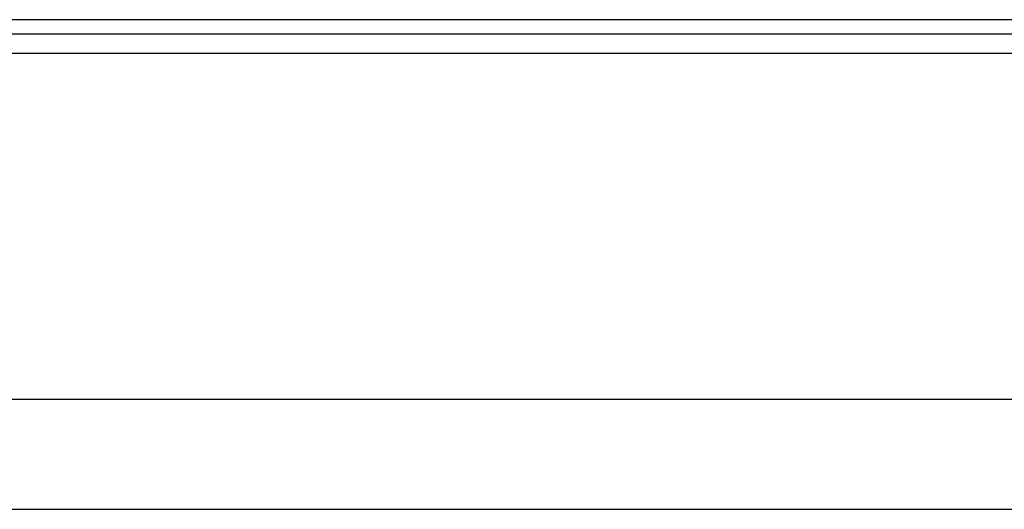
# Model space of a CAD drawing. Header units: millimetres. Extents: x 21 to 553, y -27 to 131.
# Tile 45 of 51: x 434 to 452, y -1 to 8. Entities that reach past the tile are written whole.
import ezdxf

# ---------------------------------------------------------------- set-up
doc = ezdxf.new("R2010")
doc.units = ezdxf.units.MM
doc.header["$LTSCALE"] = 0.15
doc.layers.add('2', color=7, linetype='CONTINUOUS', true_color=0xffffff)
doc.layers.add('OUT', color=3, linetype='CONTINUOUS')

msp = doc.modelspace()

# ---------------------------------------------------------------- linework, layer by layer
at = {"layer": '2', "color": 0, "linetype": 'Continuous'}
for p, q in [((294.371, 7.502), (540.629, 7.502)), ((294.592, 7.149), (540.629, 7.149)), ((296.232, 0.856), (540.629, 0.856)), ((240.629, -1.144), (540.629, -1.144))]:
    msp.add_line(p, q, dxfattribs=at)
at = {"layer": 'OUT', "color": 0}
msp.add_line((485.629, 7.756), (345.629, 7.756), dxfattribs=at)

doc.saveas('drawing.dxf')
